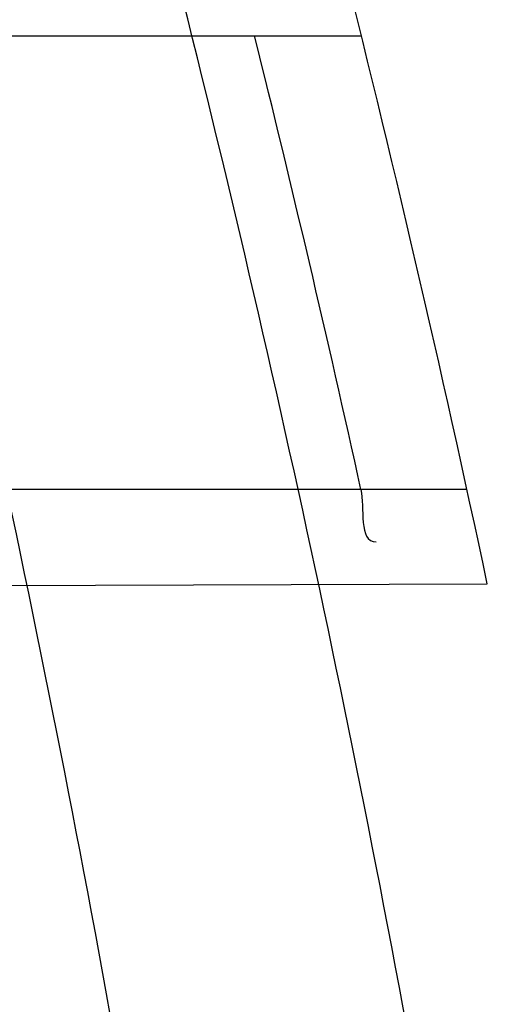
# Model space of a CAD drawing. Header units: millimetres. Extents: x 0 to 297, y 0 to 210.
# Tile 97 of 256: x 143.4959 to 143.5082, y 93.4897 to 93.5158. Entities that reach past the tile are written whole.
import ezdxf

# ---------------------------------------------------------------- set-up
doc = ezdxf.new("R2010")
doc.units = ezdxf.units.MM
doc.header["$LTSCALE"] = 16.335
doc.layers.get('0').update_dxf_attribs({"linetype": 'CONTINUOUS'})
for name, color, linetype in [('01_GLOBAL', 7, 'CONTINUOUS'), ('INTFCLR_1', 7, 'CONTINUOUS'), ('INTFCLR_144815', 7, 'CONTINUOUS')]:
    doc.layers.add(name, color=color, linetype=linetype)

msp = doc.modelspace()

# ---------------------------------------------------------------- linework, layer by layer
at = {"color": 7, "linetype": 'Continuous'}
msp.add_circle((144.2368034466, 92.193132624), 3.04, dxfattribs=at)
at = {"color": 9, "linetype": 'Continuous'}
msp.add_arc((144.2368034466, 92.193132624), 3.001038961, 92.9674534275, 177.0325465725, dxfattribs=at)
at = {"layer": '01_GLOBAL', "color": 7, "linetype": 'Continuous'}
msp.add_circle((144.2368034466, 92.193132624), 3.08, dxfattribs=at)
at = {"layer": 'INTFCLR_1', "color": 9, "linetype": 'Continuous'}
for p, q in [((143.4763827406, 93.5153562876), (143.5048999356, 93.5153562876)), ((143.5076924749, 93.5033562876), (143.4793763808, 93.5033562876)), ((143.4807515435, 93.5007671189), (143.5082285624, 93.50086303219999))]:
    msp.add_line(p, q, dxfattribs=at)
at = {"layer": 'INTFCLR_1', "color": 6, "linetype": 'Continuous'}
for centre, radius, start, end in [((143.076579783, 93.4093562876), 0.4827613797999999, 270, 90.00000002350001), ((143.076579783, 93.4093562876), 0.4587930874, 270, 90.00000002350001), ((143.076579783, 93.4093562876), 0.441241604, 11.9691311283, 14.2357984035), ((143.0769582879, 93.40936098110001), 0.4381320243, 12.3883355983, 14.0002124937)]:
    msp.add_arc(centre, radius, start, end, dxfattribs=at)
at = {"layer": 'INTFCLR_1', "color": 9, "linetype": 'Continuous'}
msp.add_arc((143.0804235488, 93.4093562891), 0.4227844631, 346.8756062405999, 13.1243934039, dxfattribs=at)
for points, knots in [([(143.505791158, 93.2600745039), (143.5067409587, 93.2626590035), (143.5086022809, 93.26787776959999), (143.5121486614, 93.2784613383), (143.5179028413, 93.2974584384), (143.5232385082, 93.319755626), (143.5267617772, 93.3396835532), (143.5282429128, 93.3498591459), (143.5290073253, 93.35574456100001), (143.5307716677, 93.37052008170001), (143.5326049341, 93.3957667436), (143.5323109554, 93.4255533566), (143.5309256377, 93.444856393), (143.5300542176, 93.4537694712), (143.5294126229, 93.45969752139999), (143.5274302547, 93.4756973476), (143.5229291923, 93.50131752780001), (143.5164430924, 93.5263308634), (143.5118037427, 93.5411769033), (143.5100588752, 93.5464871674), (143.5074043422, 93.5543094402), (143.501415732, 93.57066310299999), (143.4910739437, 93.59466517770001), (143.4792964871, 93.6173411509), (143.4710860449, 93.6312983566), (143.4672487, 93.637511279), (143.4646994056, 93.64156113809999), (143.4578048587, 93.6522122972), (143.446251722, 93.6685591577), (143.4302039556, 93.688459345), (143.4166114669, 93.7033760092), (143.4071163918, 93.7129106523), (143.4018664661, 93.7179588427), (143.3945821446, 93.7247669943), (143.3843862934, 93.7336815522), (143.373349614, 93.7423309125), (143.3667450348, 93.7470278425), (143.3640805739, 93.74883137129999), (143.3625174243, 93.7498684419), (143.360134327, 93.7513983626), (143.3576340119, 93.7529030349), (143.3554317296, 93.7540584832), (143.3541938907, 93.75463331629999), (143.3532081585, 93.75498488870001), (143.3525262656, 93.7551440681), (143.3519536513, 93.75505755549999), (143.3518421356, 93.7545186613), (143.35211692, 93.75392300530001), (143.35259409, 93.7530975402), (143.3533650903, 93.7520584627), (143.354392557, 93.75079155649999), (143.3556852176, 93.7493056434), (143.3572290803, 93.7475999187), (143.358673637, 93.7460457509), (143.3599466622, 93.7446920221), (143.3621637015, 93.7423493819), (143.3658426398, 93.73850358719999), (143.3733257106, 93.73065133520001), (143.3814986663, 93.7218418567), (143.3889438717, 93.71342202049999), (143.3935459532, 93.708067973), (143.4009463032, 93.699278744), (143.4122758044, 93.6850353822), (143.4271285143, 93.6643128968), (143.4378788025, 93.6473958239), (143.4449171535, 93.6353542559), (143.4496927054, 93.62688497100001), (143.457931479, 93.6114260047), (143.4689344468, 93.588081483), (143.4765250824, 93.5686183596), (143.480055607, 93.5585271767)], [0, 0, 0, 0, 0.0103790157, 0.0208837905, 0.0420711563, 0.0851838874, 0.1071959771, 0.1183352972, 0.1239410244, 0.1295662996, 0.174425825, 0.2192336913, 0.2417180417, 0.247353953, 0.2529903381, 0.2641931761, 0.3081223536, 0.3509244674, 0.3614867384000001, 0.3667496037, 0.3719933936, 0.3926231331, 0.4323811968, 0.4704128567, 0.4888542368, 0.4934078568, 0.4979383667, 0.5068920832, 0.5412323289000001, 0.5733304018, 0.6031976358, 0.6172527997, 0.6240454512, 0.6306500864, 0.6548352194, 0.6750684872, 0.6834752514, 0.6853781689, 0.6871962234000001, 0.6905460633, 0.6960524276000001, 0.6981915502, 0.6999110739, 0.7012078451, 0.7020914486, 0.7026255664, 0.703100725, 0.7038824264, 0.7050749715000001, 0.7066970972, 0.7087489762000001, 0.7112252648, 0.7141188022, 0.7174211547, 0.7192230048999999, 0.7211233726, 0.7295789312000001, 0.7392839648, 0.7620096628, 0.7748693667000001, 0.7816473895, 0.7886214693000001, 0.8181786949, 0.8502212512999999, 0.8846823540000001, 0.8936821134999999, 0.9027944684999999, 0.9213301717, 0.9597016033, 1, 1, 1, 1]), ([(143.3574002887, 93.7533562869), (143.3579828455, 93.753356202), (143.360948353, 93.7521830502), (143.3643531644, 93.7501915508), (143.3676585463, 93.7481125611), (143.3692467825, 93.74707786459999), (143.3719545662, 93.74527944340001), (143.378664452, 93.7405994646), (143.3898825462, 93.7319854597), (143.4002548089, 93.7231045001), (143.4076654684, 93.7163228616), (143.4130031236, 93.71129788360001), (143.422653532, 93.7018115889), (143.4364709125, 93.68697153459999), (143.4527894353, 93.66717079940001), (143.4645442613, 93.65089855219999), (143.4715593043, 93.6402954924), (143.474151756, 93.63626614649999), (143.4780526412, 93.63008701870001), (143.4863962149, 93.616211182), (143.4983688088, 93.5936629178), (143.5088888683, 93.5697819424), (143.5149812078, 93.55350851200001), (143.5176807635, 93.5457272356), (143.5194547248, 93.5404463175), (143.524169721, 93.5256878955), (143.5307635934, 93.5008186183), (143.5353421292, 93.4753316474), (143.5373581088, 93.459416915), (143.5380104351, 93.45352171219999), (143.5388963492, 93.444658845), (143.5403047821, 93.42546452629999), (143.5406037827, 93.3958405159), (143.5387395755, 93.3707344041), (143.5369460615, 93.35604353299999), (143.5361688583, 93.3501906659), (143.5346627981, 93.3400704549), (143.5310794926, 93.320247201), (143.5256534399, 93.29807146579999), (143.5198047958, 93.2791850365), (143.5161994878, 93.2686605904), (143.5143072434, 93.26347094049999), (143.5133416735, 93.2609008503)], [0, 0, 0, 0, 0.0031306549, 0.0166311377, 0.0214593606, 0.0240790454, 0.0268205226, 0.0389267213, 0.0680356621, 0.1027866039, 0.1122691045, 0.1220183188, 0.1421809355, 0.1849822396, 0.2309158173, 0.2799873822, 0.2927706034, 0.2992370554, 0.3057353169, 0.3320403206, 0.3862319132, 0.4428084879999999, 0.4721383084, 0.4795908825, 0.487069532, 0.5020757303, 0.5628487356, 0.6251729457, 0.6410612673, 0.6490543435, 0.6570463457, 0.6889269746, 0.7524526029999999, 0.8160592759, 0.8240370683, 0.8319876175, 0.8477879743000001, 0.8790177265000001, 0.9402188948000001, 0.970317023, 0.9852457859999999, 1, 1, 1, 1]), ([(143.480055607, 93.5585271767), (143.4837259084, 93.5480364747), (143.4903909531, 93.5264789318), (143.4967360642, 93.4987698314), (143.4998687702, 93.480263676), (143.5011284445, 93.4715333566), (143.5019170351, 93.4656589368), (143.5038463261, 93.4494766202), (143.5057008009, 93.4227915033), (143.5054397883, 93.39601168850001), (143.5044671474, 93.37963975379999), (143.504022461, 93.3736652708), (143.5032714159, 93.3647734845), (143.5012002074, 93.34583974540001), (143.4963788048, 93.31729318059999), (143.49048443, 93.2935876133), (143.4864832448, 93.279982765), (143.4848602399, 93.2746477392), (143.4819377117, 93.26549629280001), (143.4757637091, 93.2478316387), (143.4658991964, 93.2237526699), (143.4557508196, 93.2030768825), (143.4492053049, 93.1910087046), (143.4468307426, 93.1867521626), (143.4433023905, 93.1805423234), (143.4357024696, 93.1677434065), (143.4236423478, 93.1493254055), (143.4088585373, 93.1292209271), (143.3981978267, 93.1161056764), (143.3920521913, 93.10890703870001), (143.3897353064, 93.10622028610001), (143.3858253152, 93.1017514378), (143.3786022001, 93.09371030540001), (143.3707422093, 93.0853343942), (143.3636495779, 93.0779186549), (143.3593994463, 93.0734576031), (143.3560255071, 93.0698150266), (143.3538487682, 93.0672934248), (143.3526496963, 93.0656994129), (143.3521523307, 93.0648535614), (143.3518509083, 93.0642467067), (143.3519780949, 93.06345700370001), (143.3536612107, 93.06380038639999), (143.3555127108, 93.06468782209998), (143.3588652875, 93.0665002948), (143.3620632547, 93.0685373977), (143.3646891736, 93.0702872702), (143.3663741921, 93.0714458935), (143.3692060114, 93.0734278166), (143.3737350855, 93.0767437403), (143.3800639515, 93.0816635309), (143.3895251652, 93.0894491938), (143.3979931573, 93.09704369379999), (143.4054028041, 93.1041496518), (143.4107134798, 93.1093907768), (143.4202844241, 93.1192590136), (143.4339256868, 93.13464747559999), (143.4499433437, 93.1551077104), (143.4614126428, 93.1718688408), (143.4682300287, 93.1827697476), (143.4707469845, 93.1869112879), (143.4745342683, 93.1932658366), (143.4826220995, 93.2075340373), (143.4941655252, 93.2306938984), (143.5021068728, 93.2500492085), (143.505791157, 93.2600745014)], [0, 0, 0, 0, 0.0419354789, 0.08505031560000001, 0.1071497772, 0.1127379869, 0.1183317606, 0.1295131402, 0.1742263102, 0.2191466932, 0.230445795, 0.2361065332, 0.241751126, 0.2641147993, 0.3079545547, 0.3508736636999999, 0.3561840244, 0.3614616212, 0.3719139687, 0.3924297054, 0.4320526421, 0.4700131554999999, 0.4792642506, 0.483852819, 0.4884035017, 0.5062126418, 0.5400088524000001, 0.5714206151, 0.6003317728, 0.6037560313, 0.6071340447, 0.6137178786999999, 0.6261602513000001, 0.6479155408, 0.6570536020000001, 0.6648783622, 0.6711643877, 0.6757843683, 0.6774462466, 0.6786751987, 0.6794900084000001, 0.6799813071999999, 0.6813020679, 0.6842478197, 0.6888651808, 0.6950795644, 0.6987591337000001, 0.70073729, 0.7027989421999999, 0.7117993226, 0.7219139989, 0.7330405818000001, 0.7580265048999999, 0.7648041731, 0.7717766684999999, 0.7861782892, 0.816667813, 0.8493175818, 0.8841610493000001, 0.8932352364, 0.8978283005, 0.9024468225, 0.9211469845, 0.9596997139, 1, 1, 1, 1]), ([(143.3574002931, 93.0653562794), (143.3572429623, 93.0653562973), (143.3568577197, 93.0654322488), (143.3568775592, 93.06612476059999), (143.3572897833, 93.0668372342), (143.3580025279, 93.06789625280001), (143.3590890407, 93.0692141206), (143.3605161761, 93.0708335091), (143.3622809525, 93.072732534), (143.364262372, 93.0748061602), (143.366417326, 93.0770245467), (143.3695810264, 93.08025667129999), (143.3761156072, 93.0869122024), (143.384127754, 93.09523631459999), (143.391492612, 93.1032318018), (143.3954790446, 93.1076756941), (143.3978410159, 93.1103473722), (143.4041032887, 93.11750254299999), (143.4149655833, 93.130539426), (143.4300350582, 93.1505356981), (143.4423327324, 93.1688638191), (143.4500842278, 93.18160511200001), (143.4536819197, 93.18778553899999), (143.4561024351, 93.19202072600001), (143.4627716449, 93.20402316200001), (143.4731139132, 93.2245897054), (143.4831746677, 93.2485613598), (143.4894718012, 93.2661502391), (143.4924519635, 93.2752607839), (143.4941067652, 93.2805713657), (143.4981845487, 93.2941079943), (143.5041933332, 93.3176982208), (143.5091109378, 93.34612180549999), (143.5112232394, 93.3649740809), (143.5119890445, 93.3738262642), (143.5124424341, 93.37977367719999), (143.5134340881, 93.3960708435), (143.5137003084, 93.4227328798), (143.5118091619, 93.4492982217), (143.5098423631, 93.46540487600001), (143.5090383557, 93.47125249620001), (143.5077538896, 93.4799440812), (143.5045588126, 93.4983716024), (143.498087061, 93.52596105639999), (143.4912937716, 93.5474097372), (143.4875537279, 93.5578460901)], [0, 0, 0, 0, 0.0008731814, 0.0017184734, 0.0032338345, 0.0055641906, 0.008732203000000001, 0.0127298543, 0.0175349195, 0.0231216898, 0.028646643, 0.0346996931, 0.0482229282, 0.0804128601, 0.09881585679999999, 0.1085510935, 0.1135452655, 0.1186072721, 0.1613234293, 0.207686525, 0.2575125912, 0.2837456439, 0.2904463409, 0.297201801, 0.3108185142, 0.3666506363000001, 0.4248611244, 0.4549770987, 0.470314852, 0.4780577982, 0.4858479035, 0.548777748, 0.6130125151, 0.6457681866, 0.6540348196, 0.6623247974, 0.6788712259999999, 0.7446474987, 0.8101274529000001, 0.8265054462, 0.8346996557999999, 0.8428862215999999, 0.8752668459, 0.9384715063, 1, 1, 1, 1])]:
    msp.add_open_spline(points, degree=3, knots=knots, dxfattribs=at)
at = {"layer": 'INTFCLR_1', "color": 6, "linetype": 'Continuous'}
for points, knots in [([(143.391388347, 93.7533562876), (143.3904120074, 93.7533562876), (143.3921762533, 93.7499955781), (143.3936912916, 93.7481416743), (143.3961672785, 93.74488846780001), (143.3992225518, 93.74120886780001), (143.403128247, 93.736512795), (143.4076936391, 93.73105931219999), (143.4125904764, 93.7251278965), (143.4174256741, 93.7191674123), (143.4219266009, 93.7134900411), (143.4260587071, 93.708161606), (143.4298162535, 93.70320548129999), (143.4332121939, 93.6986295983), (143.4362702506, 93.6944235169), (143.4390204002, 93.69056916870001), (143.4414908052, 93.687044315), (143.44370074, 93.6838395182), (143.4456749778, 93.6809337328), (143.4474377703, 93.67830292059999), (143.4490168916, 93.6759165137), (143.4504211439, 93.6737705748), (143.4516679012, 93.67184551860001), (143.4527743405, 93.67012138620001), (143.4537663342, 93.6685626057), (143.4546489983, 93.6671650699), (143.4556772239, 93.66552631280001), (143.456672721, 93.66392530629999), (143.4576979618, 93.66226084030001), (143.4585721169, 93.66083168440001), (143.4595323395, 93.65924962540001), (143.4605887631, 93.6574940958), (143.4617562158, 93.65553545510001), (143.4630444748, 93.65335047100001), (143.464465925, 93.65090949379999), (143.4660286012, 93.6481892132), (143.4677482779, 93.64514958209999), (143.4696392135, 93.6417492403), (143.4717186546, 93.63793570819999), (143.4740086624, 93.6336424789), (143.4765248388, 93.62880536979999), (143.4792812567, 93.62335013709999), (143.4822951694, 93.61718591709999), (143.4855914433, 93.610185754), (143.4891913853, 93.6021966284), (143.4931140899, 93.59302320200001), (143.4973740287, 93.58243061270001), (143.5019825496, 93.5700832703), (143.5068772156, 93.55569758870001), (143.5117345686, 93.53967004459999), (143.5162134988, 93.5226760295), (143.5200746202, 93.5054858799), (143.5232856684, 93.4882487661), (143.5258459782, 93.471032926), (143.5277689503, 93.4538356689), (143.5290609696, 93.4366975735), (143.529733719, 93.4196019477), (143.5297948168, 93.4025757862), (143.5292510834, 93.38560341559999), (143.5281065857, 93.3686870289), (143.5263644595, 93.3518401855), (143.5240214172, 93.3350289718), (143.5210770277, 93.31827583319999), (143.5175167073, 93.30154440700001), (143.5133376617, 93.28485591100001), (143.5085942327, 93.268441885), (143.5035656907, 93.2530998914), (143.4986112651, 93.23947982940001), (143.4940105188, 93.2278474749), (143.4897809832, 93.2178519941), (143.485903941, 93.2091976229), (143.4823616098, 93.2016588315), (143.4791285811, 93.19505078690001), (143.4761817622, 93.1892359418), (143.4734988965, 93.1841024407), (143.4710647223, 93.1795662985), (143.4688610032, 93.1755541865), (143.466865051, 93.1719939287), (143.4650570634, 93.1688259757), (143.4634184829, 93.16599997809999), (143.461937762, 93.1634824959), (143.4606041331, 93.16124327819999), (143.4594032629, 93.15924877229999), (143.4583170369, 93.15746207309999), (143.457331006, 93.1558543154), (143.4564183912, 93.15437798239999), (143.4555069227, 93.15291457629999), (143.4545265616, 93.151352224), (143.4534184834, 93.14960100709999), (143.4521719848, 93.1476496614), (143.4507682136, 93.14547482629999), (143.4491853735, 93.14305109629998), (143.4474055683, 93.1403597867), (143.4454085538, 93.13738261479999), (143.4431685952, 93.1340952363), (143.4406602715, 93.13047449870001), (143.4378551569, 93.12649963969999), (143.4347311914, 93.1221597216), (143.4312583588, 93.1174362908), (143.4274059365, 93.11231294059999), (143.4231637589, 93.1068033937), (143.4185304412, 93.1009244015), (143.4135422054, 93.0947465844), (143.408452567, 93.0885653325), (143.4036878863, 93.08286772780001), (143.3995946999, 93.07795220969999), (143.3963986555, 93.0741115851), (143.3938021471, 93.0707181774), (143.3922373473, 93.06880673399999), (143.3903920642, 93.0653562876), (143.391388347, 93.0653562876)], [0, 0, 0, 0, 0.0038604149, 0.007501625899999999, 0.0124785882, 0.0188917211, 0.0268498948, 0.0364677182, 0.0470694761, 0.05724446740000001, 0.066818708, 0.0757144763, 0.0839053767, 0.0914099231, 0.0982451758, 0.1044667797, 0.1101313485, 0.11526428, 0.1198589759, 0.1240215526, 0.1277856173, 0.1311734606, 0.1341617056, 0.1368541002, 0.1392736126, 0.1414672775, 0.143389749, 0.1469230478, 0.1489215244, 0.1511192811, 0.1535471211, 0.1562389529, 0.1592204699, 0.1625628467, 0.1662680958, 0.1703891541, 0.1749670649, 0.1800767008, 0.1857729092, 0.1921414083, 0.199315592, 0.2073311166, 0.2163077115, 0.2264451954, 0.2379233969, 0.2509534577, 0.2658909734, 0.2830621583, 0.3030578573, 0.3259639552, 0.3492662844, 0.3725305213, 0.3956109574, 0.4185782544, 0.4413347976, 0.4640172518, 0.4865192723, 0.5089682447, 0.5313242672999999, 0.5536477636, 0.5759939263, 0.5982772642, 0.6207472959, 0.6432362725, 0.6658996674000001, 0.6887559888, 0.7107777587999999, 0.7297237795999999, 0.7460531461, 0.7602331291, 0.7726347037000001, 0.7835467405, 0.7931663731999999, 0.8017211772, 0.8093215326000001, 0.8160683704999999, 0.8220757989, 0.8274205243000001, 0.8322066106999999, 0.8364980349, 0.8403367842, 0.8437547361, 0.8468031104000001, 0.8495420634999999, 0.8520223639, 0.8542604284, 0.8564046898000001, 0.8588391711, 0.861553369, 0.8645986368, 0.8679945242, 0.8717882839, 0.8760445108, 0.8807522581, 0.8859628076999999, 0.8917731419, 0.8981681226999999, 0.9051985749, 0.9129160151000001, 0.9213486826, 0.9305434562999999, 0.9404096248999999, 0.9509435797, 0.9619432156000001, 0.9720502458, 0.9803711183, 0.9870628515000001, 0.9922716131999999, 0.9960607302, 1, 1, 1, 1]), ([(143.3913883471, 93.0653562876), (143.3925009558, 93.0653562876), (143.3944304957, 93.0666565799), (143.3973970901, 93.0684425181), (143.4007982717, 93.07091395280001), (143.4050037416, 93.07413406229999), (143.4100111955, 93.07824530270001), (143.4155298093, 93.08303751), (143.4211292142, 93.0881607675), (143.4264144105, 93.0932249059), (143.43125736, 93.0980502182), (143.4356657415, 93.10260404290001), (143.4396603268, 93.1068634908), (143.4432708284, 93.1108234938), (143.4465216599, 93.11448276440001), (143.4494397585, 93.1178438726), (143.4520627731, 93.1209293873), (143.4544121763, 93.1237459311), (143.456513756, 93.1263080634), (143.4583900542, 93.12863120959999), (143.4600695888, 93.13073982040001), (143.4615949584, 93.1326788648), (143.4630975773, 93.13461062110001), (143.4646983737, 93.1366936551), (143.4663978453, 93.1389353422), (143.4680793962, 93.14118497), (143.4697311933, 93.1434241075), (143.4714499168, 93.1457859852), (143.4733525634, 93.1484399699), (143.4754791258, 93.1514562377), (143.477855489, 93.15489250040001), (143.4805066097, 93.1588113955), (143.4834545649, 93.163277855), (143.4867221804, 93.1683718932), (143.4903444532, 93.1742054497), (143.4943554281, 93.18090734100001), (143.4987865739, 93.1886348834), (143.5036710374, 93.1975962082), (143.5090369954, 93.2080352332), (143.5149200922, 93.22031723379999), (143.5212054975, 93.234617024), (143.5274896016, 93.2504853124), (143.5333654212, 93.2672157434), (143.5385840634, 93.28417448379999), (143.543100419, 93.30119588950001), (143.5469295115, 93.31826170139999), (143.5500694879, 93.3352816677), (143.5525457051, 93.3523020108), (143.5543635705, 93.36925021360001), (143.5555404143, 93.3861532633), (143.5560867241, 93.4029944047), (143.5560112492, 93.4197765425), (143.5553196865, 93.436509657), (143.5540157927, 93.4531831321), (143.5520992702, 93.46980412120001), (143.5495685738, 93.4863701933), (143.5464237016, 93.5028559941), (143.5426520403, 93.51929845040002), (143.5382472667, 93.5356769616), (143.5331875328, 93.5520104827), (143.527486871, 93.5682159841), (143.5213730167, 93.5836821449), (143.515238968, 93.5976906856), (143.5094946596, 93.6097472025), (143.5042564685, 93.6200023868), (143.4994933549, 93.6288052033), (143.4951738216, 93.63640014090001), (143.4912628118, 93.642992), (143.4877284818, 93.6487368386), (143.4845342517, 93.6537660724), (143.4816534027, 93.65817529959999), (143.4790579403, 93.662051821), (143.4767281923, 93.6654573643), (143.4746357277, 93.668457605), (143.472765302, 93.67109499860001), (143.4710870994, 93.67342680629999), (143.46957943, 93.6754943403), (143.4681380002, 93.6774474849), (143.4666395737, 93.67945477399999), (143.4649885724, 93.68163852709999), (143.463288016, 93.68385659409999), (143.4615819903, 93.6860513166), (143.4598543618, 93.68824549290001), (143.4579581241, 93.69062033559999), (143.4558400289, 93.69323162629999), (143.4534675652, 93.6961063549), (143.4508179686, 93.6992567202), (143.447859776, 93.7026992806), (143.4445666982, 93.7064428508), (143.4409044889, 93.71049854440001), (143.4368464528, 93.7148646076), (143.4323696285, 93.7195302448), (143.4274456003, 93.7244775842), (143.4220754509, 93.7296631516), (143.4163486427, 93.7349445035), (143.410661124, 93.73991840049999), (143.4054543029, 93.74422210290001), (143.4010724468, 93.7475953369), (143.3975442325, 93.7501732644), (143.3944939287, 93.7520163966), (143.3925216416, 93.7533562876), (143.3913883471, 93.7533562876)], [0, 0, 0, 0, 0.0042187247, 0.0081401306, 0.0133978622, 0.0200459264, 0.0282638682, 0.0379443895, 0.0477615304, 0.05703690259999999, 0.0656973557, 0.0736821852, 0.0810680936, 0.0878383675, 0.0940009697, 0.0996271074, 0.1047154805, 0.1093563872, 0.1135342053, 0.1172803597, 0.1206792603, 0.1237557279, 0.1266349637, 0.1299589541, 0.1337168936, 0.1373013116, 0.1406085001, 0.1442672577, 0.148377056, 0.1529904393, 0.1582606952, 0.164218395, 0.1709303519, 0.1785521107, 0.1871652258, 0.1969659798, 0.2081658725, 0.2209392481, 0.2356613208, 0.2526660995, 0.2725685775, 0.2948769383, 0.3173640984, 0.3397873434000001, 0.3621386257, 0.3841211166, 0.4060891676, 0.4277469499, 0.4493218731, 0.470705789, 0.4919793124, 0.5131981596, 0.5343255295, 0.5554668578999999, 0.5765984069, 0.5977513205, 0.6189954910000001, 0.6402209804, 0.6617015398, 0.6832900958, 0.7050415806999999, 0.7268239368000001, 0.7463339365, 0.7630160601, 0.7774553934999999, 0.7899931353, 0.8009638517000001, 0.8105830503, 0.8190545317, 0.8265380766, 0.8331730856, 0.8390248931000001, 0.8442268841, 0.8488182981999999, 0.8528943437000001, 0.8564866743, 0.8597116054, 0.8625968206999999, 0.8656908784, 0.8692094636, 0.8729771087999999, 0.8762884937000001, 0.879749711, 0.8835661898, 0.8878115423, 0.8924986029, 0.8976989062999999, 0.9034198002, 0.9097088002, 0.9166034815, 0.9241390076, 0.9323094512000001, 0.9411199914, 0.9506041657, 0.9606137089, 0.9706541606, 0.9792553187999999, 0.9862062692, 0.9916647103, 0.9957028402, 1, 1, 1, 1])]:
    msp.add_open_spline(points, degree=3, knots=knots, dxfattribs=at)
msp.add_open_spline([(143.5048888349, 93.5033562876), (143.5049918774, 93.5028871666), (143.5048092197, 93.50197052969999), (143.5052895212, 93.5019722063)], degree=3, dxfattribs=at)
at = {"layer": 'INTFCLR_144815', "color": 6, "linetype": 'Continuous'}
for radius in [0.5104906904, 0.4864760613]:
    msp.add_circle((143.076579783, 93.4093562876), radius, dxfattribs=at)
for radius, start, end in [(0.7037433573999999, 313.9937911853, 154.5150993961), (0.6797433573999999, 312.9543589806, 154.5144414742), (0.6572577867, 282.2440355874, 71.2863570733), (0.5186031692, 308.490992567, 51.50900743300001)]:
    msp.add_arc((143.076579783, 93.4093562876), radius, start, end, dxfattribs=at)
at = {"layer": 'INTFCLR_144815', "color": 9, "linetype": 'Continuous'}
for centre, radius, start, end in [((143.076579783, 93.4093562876), 0.6528896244, 292.4997540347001, 54.0964566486), ((143.0765826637, 93.40935763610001), 0.5889741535, 292.4997540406, 54.09645665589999), ((143.076579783, 93.4093562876), 0.5151250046, 313.8592910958, 46.1407088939), ((143.0765797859, 93.4093562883), 0.5790372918, 311.2505121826, 12.701512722)]:
    msp.add_arc(centre, radius, start, end, dxfattribs=at)
at = {"layer": 'INTFCLR_144815', "color": 6, "linetype": 'Continuous'}
for points, knots in [([(143.559959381, 93.4093562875), (143.559959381, 93.4118703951), (143.5599220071, 93.41689924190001), (143.5597537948, 93.4244421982), (143.5594733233, 93.4319851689), (143.5590804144, 93.4395281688), (143.5585748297, 93.44707105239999), (143.5579562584, 93.45461378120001), (143.5572243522, 93.4621559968), (143.5563786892, 93.4696975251), (143.5554188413, 93.4772377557), (143.5543443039, 93.4847763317), (143.5531546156, 93.4923122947), (143.5518492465, 93.4998449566), (143.5504277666, 93.50737293), (143.5488896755, 93.51489518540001), (143.5472346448, 93.52240985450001), (143.5454623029, 93.5299153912), (143.5435725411, 93.5374092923), (143.5415652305, 93.54488940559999), (143.5394406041, 93.55235253), (143.5371989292, 93.5597957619), (143.5348409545, 93.56721505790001), (143.5323675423, 93.57460659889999), (143.529780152, 93.58196541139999), (143.5270804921, 93.58928656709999), (143.5242709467, 93.5965641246), (143.5213543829, 93.6037918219), (143.5183344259, 93.61096254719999), (143.5152154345, 93.61806858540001), (143.5120026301, 93.62510149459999), (143.5087022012, 93.6320520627), (143.505321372, 93.6389103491), (143.5018684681, 93.6456657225), (143.4983529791, 93.6523068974), (143.4947855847, 93.65882202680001), (143.4911781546, 93.66519881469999), (143.4875436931, 93.6714246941), (143.4838962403, 93.67748703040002), (143.4802507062, 93.68337338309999), (143.4766226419, 93.68907180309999), (143.473027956, 93.6945711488), (143.4694825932, 93.6998613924), (143.4660021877, 93.7049339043), (143.4626017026, 93.7097817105), (143.459295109, 93.71439965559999), (143.4560950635, 93.7187845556), (143.4530128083, 93.7229350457), (143.4500581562, 93.7268513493), (143.4472396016, 93.7305349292), (143.4445638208, 93.7339889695), (143.4420354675, 93.7372184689), (143.4396569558, 93.7402303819), (143.4374291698, 93.7430326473), (143.4353519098, 93.7456336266), (143.4334244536, 93.7480414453), (143.4316455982, 93.7502639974), (143.4300138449, 93.7523087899), (143.4285275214, 93.75418281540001), (143.4271849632, 93.7558925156), (143.4259844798, 93.7574434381), (143.4249241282, 93.7588419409), (143.4240021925, 93.7600902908), (143.4232155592, 93.7612022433), (143.422565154, 93.7621551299), (143.4220400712, 93.7630318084), (143.4215107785, 93.7638474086), (143.4211293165, 93.7653465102), (143.4216624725, 93.7653561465)], [0, 0, 0, 0, 0.0193232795, 0.0386507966, 0.0579870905, 0.0773359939, 0.09670230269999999, 0.1160891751, 0.1355014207, 0.154941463, 0.1744140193, 0.1939206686, 0.213465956, 0.2330500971, 0.2526769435, 0.2723457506, 0.2920596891, 0.3118161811, 0.3316171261, 0.3514582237, 0.3713396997, 0.3912550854, 0.4112023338, 0.4311723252, 0.4511600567, 0.471153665, 0.4911437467, 0.5111161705, 0.5310553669, 0.5509435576, 0.5707599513, 0.5904809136, 0.6100798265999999, 0.6295269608, 0.6487896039, 0.6678319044, 0.6866152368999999, 0.7050985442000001, 0.7232388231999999, 0.7409918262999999, 0.758313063, 0.7751587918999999, 0.7914870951, 0.8072590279, 0.8224396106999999, 0.8369988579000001, 0.8509122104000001, 0.8641615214, 0.8767332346, 0.8886179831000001, 0.8998102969, 0.9103147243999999, 0.9201416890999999, 0.9293075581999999, 0.9378296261, 0.9457257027, 0.9530130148, 0.9597096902, 0.9658325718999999, 0.9713969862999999, 0.9764171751, 0.9809076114, 0.9848822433, 0.9883555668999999, 0.9913411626, 0.9938520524, 0.9959015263, 1, 1, 1, 1]), ([(143.433067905, 93.05335642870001), (143.4328265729, 93.0533608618), (143.4324756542, 93.05418000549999), (143.4330197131, 93.0549083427), (143.4334366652, 93.0557926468), (143.4339703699, 93.0566454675), (143.4346161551, 93.0576462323), (143.4354019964, 93.05878669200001), (143.4363208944, 93.0600751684), (143.4373778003, 93.0615151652), (143.4385738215, 93.0631125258), (143.4399109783, 93.0648725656), (143.441391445, 93.0668020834), (143.4430186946, 93.0689099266), (143.4447956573, 93.07120496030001), (143.4467226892, 93.0736934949), (143.4487964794, 93.0763779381), (143.4510117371, 93.0792588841), (143.4533657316, 93.0823409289), (143.4558612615, 93.0856367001), (143.4585019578, 93.0891610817), (143.461284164, 93.0929204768), (143.4641988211, 93.0969147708), (143.4672349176, 93.10114163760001), (143.4703835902, 93.1056021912), (143.473633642, 93.1102946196), (143.4769725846, 93.1152153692), (143.4803867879, 93.12035908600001), (143.4838617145, 93.12571866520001), (143.4873822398, 93.131285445), (143.4909329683, 93.1370494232), (143.4944985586, 93.1429995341), (143.4980640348, 93.1491239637), (143.5016150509, 93.155410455), (143.5051380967, 93.1618465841), (143.508620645, 93.1684199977), (143.5120512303, 93.1751185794), (143.5154195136, 93.18193063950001), (143.5187162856, 93.18884502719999), (143.5219334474, 93.1958512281), (143.5250639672, 93.2029394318), (143.5281017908, 93.21010051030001), (143.5310417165, 93.21732590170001), (143.5338798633, 93.22460897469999), (143.5366072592, 93.2319283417), (143.5392210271, 93.2392754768), (143.5417223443, 93.24665218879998), (143.5441140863, 93.2540675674), (143.5463966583, 93.26152417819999), (143.5485670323, 93.2690127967), (143.5506238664, 93.27652910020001), (143.5525648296, 93.2840635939), (143.5543887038, 93.29160910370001), (143.5560958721, 93.29916427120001), (143.5576869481, 93.306728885), (143.5591625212, 93.3143029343), (143.5605229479, 93.32188557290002), (143.5617683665, 93.3294747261), (143.5628989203, 93.3370678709), (143.5639149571, 93.34466347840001), (143.5648169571, 93.352261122), (143.5656053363, 93.35986024), (143.5662804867, 93.3674604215), (143.5668427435, 93.3750611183), (143.5672924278, 93.38266226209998), (143.5676297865, 93.39026356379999), (143.5678550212, 93.3978650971), (143.5679682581, 93.4054666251), (143.5679695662, 93.4130682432), (143.567858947, 93.4206697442), (143.5676363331, 93.4282712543), (143.5673015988, 93.4358725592), (143.5668545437, 93.44347370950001), (143.5662949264, 93.4510743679), (143.5656224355, 93.45867440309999), (143.5648367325, 93.466273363), (143.5639374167, 93.4738709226), (143.5629240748, 93.4814664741), (143.5617962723, 93.4890592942), (143.5605535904, 93.4966483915), (143.5591956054, 93.50423272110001), (143.5577218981, 93.5118111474), (143.5561322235, 93.5193816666), (143.5544265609, 93.52694151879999), (143.5526049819, 93.5344880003), (143.5506674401, 93.5420191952), (143.5486137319, 93.5495338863), (143.5464439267, 93.5570299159), (143.5441586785, 93.56450343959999), (143.5417591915, 93.57194952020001), (143.5392470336, 93.579362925), (143.5366239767, 93.5867386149), (143.5338923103, 93.5940709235), (143.5310549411, 93.6013534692), (143.5281154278, 93.6085792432), (143.525078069, 93.6157405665), (143.5219479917, 93.6228290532), (143.5187312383, 93.6298355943), (143.5154348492, 93.6367503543), (143.512066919, 93.6435628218), (143.5086366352, 93.65026188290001), (143.5051543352, 93.6568358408), (143.5016314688, 93.6632725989), (143.4980805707, 93.66955978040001), (143.4945151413, 93.67568497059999), (143.4909495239, 93.6816359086), (143.4873986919, 93.6874007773), (143.4838779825, 93.6929685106), (143.480402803, 93.6983290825), (143.4769882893, 93.7034738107), (143.4736489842, 93.7083955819), (143.4703985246, 93.71308903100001), (143.4672493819, 93.7175506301), (143.464212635, 93.721778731), (143.4612978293, 93.72577350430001), (143.4585129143, 93.72953680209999), (143.4558642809, 93.73307192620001), (143.4533568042, 93.73638343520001), (143.450993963, 93.73947689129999), (143.4487779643, 93.74235864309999), (143.4467099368, 93.7450355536), (143.444790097, 93.7475147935), (143.4430178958, 93.7498036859), (143.4413922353, 93.7519094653), (143.4399116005, 93.7538391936), (143.4385741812, 93.7555995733), (143.4373781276, 93.7571969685), (143.4363211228, 93.75863709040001), (143.4354021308, 93.7599256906), (143.4346162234, 93.76106624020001), (143.4339704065, 93.7620670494), (143.4334366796, 93.7629199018), (143.4330197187, 93.7638042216), (143.4324756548, 93.76453256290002), (143.4328265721, 93.76535171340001), (143.433067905, 93.7653561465)], [0, 0, 0, 0, 0.0009310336, 0.002365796, 0.0034193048, 0.0047077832, 0.006237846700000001, 0.0080159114, 0.0100484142, 0.0123424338, 0.0149055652, 0.0177455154, 0.0208683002, 0.0242865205, 0.0280168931, 0.0320641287, 0.03642688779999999, 0.0411013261, 0.0460820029, 0.0513859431, 0.0570470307, 0.0630689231, 0.0694259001, 0.0761196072, 0.0831428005, 0.0904858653, 0.0981365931, 0.1060799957, 0.1142989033, 0.1227742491, 0.1314855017, 0.1404113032, 0.1495299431, 0.1588198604, 0.1682601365, 0.1778307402, 0.1875127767, 0.1972886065, 0.2071421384, 0.2170587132, 0.2270251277, 0.2370298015, 0.2470622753, 0.2571128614, 0.2671789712, 0.2771901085, 0.2871913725, 0.2972229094, 0.3072428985, 0.3172696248, 0.3272959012, 0.3372999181, 0.3472797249, 0.3572378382, 0.3671756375, 0.3770956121, 0.3870009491, 0.3968896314, 0.4067592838, 0.416611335, 0.4264476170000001, 0.4362699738, 0.4460792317, 0.4558777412, 0.465666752, 0.475448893, 0.4852256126, 0.4949995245, 0.5047720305, 0.5145458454, 0.5243224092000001, 0.5341044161, 0.5438932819, 0.5536914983, 0.5635002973, 0.5733219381, 0.5831577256, 0.5930094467, 0.6028783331, 0.6127653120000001, 0.6226711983, 0.6325970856, 0.6425436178, 0.6525082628, 0.6624891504, 0.6724871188, 0.6825027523, 0.6925369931, 0.7025869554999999, 0.7126463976, 0.7227116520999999, 0.7327783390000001, 0.742840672, 0.7528920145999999, 0.7629245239, 0.772929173, 0.7828957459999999, 0.7928124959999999, 0.8026662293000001, 0.8124423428, 0.8221246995, 0.8316958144, 0.8411366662, 0.8504272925, 0.8595467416, 0.8684734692, 0.8771857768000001, 0.8856622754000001, 0.8938824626, 0.9018271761, 0.9094792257, 0.9168237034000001, 0.923848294, 0.9305435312, 0.93690291, 0.9429227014, 0.9486018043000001, 0.9539413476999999, 0.9589446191, 0.9636165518, 0.9679634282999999, 0.9719924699, 0.9757115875, 0.9791292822, 0.9822538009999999, 0.9850935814, 0.9876568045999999, 0.9899510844, 0.9919838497, 0.9937619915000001, 0.9952921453, 0.9965806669, 0.997634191, 0.9990689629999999, 1, 1, 1, 1]), ([(143.3994670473, 93.7533562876), (143.399146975, 93.7533562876), (143.3990453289, 93.7521473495), (143.3998732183, 93.75119655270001), (143.4008762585, 93.749481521), (143.4024694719, 93.74744226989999), (143.4045267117, 93.7448049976), (143.4070952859, 93.7416644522), (143.4101750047, 93.73793095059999), (143.4137722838, 93.7335868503), (143.4179272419, 93.72853263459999), (143.4226335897, 93.7227254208), (143.4278792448, 93.7161112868), (143.4336355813, 93.70864659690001), (143.4398265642, 93.7003379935), (143.4463921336, 93.6911644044), (143.4532128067, 93.6811870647), (143.4601957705, 93.67043454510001), (143.4672140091, 93.65900154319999), (143.4741696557, 93.6469550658), (143.4809580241, 93.6343972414), (143.4875044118, 93.6214014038), (143.4937367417, 93.60806038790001), (143.4996120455, 93.59443039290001), (143.5050872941, 93.5805881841), (143.5101428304, 93.5665721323), (143.5147593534, 93.55243473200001), (143.5189273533, 93.5382124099), (143.5226468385, 93.523921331), (143.525909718, 93.5096138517), (143.5287290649, 93.495262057), (143.5310996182, 93.4809222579), (143.53303206, 93.4665632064), (143.5345263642, 93.45223022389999), (143.5355886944, 93.4379127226), (143.5362231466, 93.4236237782), (143.5363638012, 93.41410874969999), (143.5363638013, 93.40935628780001)], [0, 0, 0, 0, 0.0025344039, 0.005901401, 0.0109295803, 0.0177704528, 0.0265540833, 0.0373505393, 0.04991676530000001, 0.0648695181, 0.0820131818, 0.1017234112, 0.1240566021, 0.1488553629, 0.1763609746, 0.2060970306, 0.2381748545, 0.2720515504, 0.3076064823, 0.3443876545, 0.3821831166, 0.4206251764, 0.4595934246, 0.4987613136, 0.5381325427, 0.5774437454, 0.6167240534, 0.6558745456, 0.6947773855, 0.7336358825, 0.7720551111, 0.8105726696, 0.8487051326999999, 0.8867612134, 0.9246626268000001, 0.9623689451, 1, 1, 1, 1]), ([(143.4446760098, 93.7533562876), (143.4444338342, 93.7533562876), (143.4440805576, 93.75253066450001), (143.4445966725, 93.7517896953), (143.4449904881, 93.75088623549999), (143.4454977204, 93.7500149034), (143.4461122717, 93.74899220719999), (143.4468609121, 93.74782675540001), (143.4477365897, 93.7465104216), (143.4487436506, 93.7450401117), (143.4498827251, 93.7434103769), (143.4511555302, 93.7416160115), (143.4525633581, 93.7396511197), (143.4541073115, 93.73750968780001), (143.455788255, 93.73518529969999), (143.4576064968, 93.7326716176), (143.4595619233, 93.72996211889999), (143.4616535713, 93.7270506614), (143.4638797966, 93.723931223), (143.4662378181, 93.72059853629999), (143.4687238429, 93.7170479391), (143.4713327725, 93.713275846), (143.4740582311, 93.7092797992), (143.4768924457, 93.70505877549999), (143.4798262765, 93.700613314), (143.4828493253, 93.695945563), (143.4859500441, 93.6910593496), (143.4891159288, 93.6859601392), (143.492333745, 93.6806549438), (143.4955897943, 93.67515215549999), (143.4988701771, 93.6694613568), (143.5021610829, 93.6635930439), (143.5054490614, 93.6575583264), (143.5087212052, 93.6513687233), (143.5119653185, 93.64503593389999), (143.5151700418, 93.6385716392), (143.5183249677, 93.631987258), (143.5214206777, 93.6252938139), (143.5244487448, 93.61850183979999), (143.5274017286, 93.6116212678), (143.5302731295, 93.6046613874), (143.5330572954, 93.59763091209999), (143.5357494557, 93.59053772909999), (143.5383454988, 93.5833892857), (143.5408421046, 93.5761920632), (143.5432363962, 93.56895237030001), (143.5455261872, 93.5616754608), (143.547709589, 93.55436655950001), (143.5497852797, 93.5470298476), (143.551752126, 93.53966957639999), (143.5536094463, 93.5322889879), (143.5553566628, 93.5248914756), (143.5569935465, 93.5174794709), (143.5585198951, 93.51005568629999), (143.559935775, 93.50262189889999), (143.5612412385, 93.4951802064), (143.562436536, 93.48773178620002), (143.5635218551, 93.4802782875), (143.5644975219, 93.4728204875), (143.5653637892, 93.46535964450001), (143.5661210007, 93.4578961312), (143.5667694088, 93.45043090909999), (143.5673093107, 93.4429641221), (143.5677409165, 93.4354965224), (143.5680644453, 93.4280280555), (143.5682800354, 93.4205593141), (143.5683878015, 93.4130901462), (143.5683877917, 93.4056210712), (143.5682800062, 93.3981519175), (143.5680643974, 93.3906831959), (143.5677408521, 93.38321478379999), (143.5673092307, 93.3757472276), (143.5667693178, 93.3682805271), (143.5661208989, 93.3608153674), (143.5653636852, 93.3533519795), (143.5644974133, 93.34589121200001), (143.5635217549, 93.33843356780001), (143.5624364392, 93.3309801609), (143.5612411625, 93.32353192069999), (143.5599357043, 93.31609029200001), (143.5585198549, 93.30865668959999), (143.5569935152, 93.30123296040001), (143.555356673, 93.2938211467), (143.5536094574, 93.2864236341), (143.551752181, 93.2790432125), (143.5497853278, 93.2716829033), (143.5477096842, 93.26434634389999), (143.545526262, 93.2570373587), (143.5432365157, 93.2497605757), (143.540842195, 93.2425207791), (143.5383456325, 93.235323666), (143.5357495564, 93.2281751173), (143.5330574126, 93.22108196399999), (143.5302732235, 93.21405142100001), (143.5274018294, 93.20709154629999), (143.5244488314, 93.2002109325), (143.5214207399, 93.1934188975), (143.5183250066, 93.1867253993), (143.5151700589, 93.1801409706), (143.5119653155, 93.173676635), (143.5087211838, 93.16734381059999), (143.5054490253, 93.1611541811), (143.5021610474, 93.1551194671), (143.4988701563, 93.14925118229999), (143.4955897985, 93.14356042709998), (143.4923337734, 93.1380576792), (143.4891159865, 93.1327525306), (143.4859501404, 93.1276533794), (143.4828494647, 93.1227672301), (143.4798264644, 93.118099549), (143.4768926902, 93.1136541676), (143.4740585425, 93.1094332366), (143.4713331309, 93.1054372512), (143.4687242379, 93.1016652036), (143.4662382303, 93.09811462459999), (143.463880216, 93.09478194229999), (143.4616539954, 93.091662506), (143.4595623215, 93.08875100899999), (143.4576068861, 93.0860414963), (143.4557885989, 93.0835277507), (143.454107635, 93.0812033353), (143.4525636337, 93.07906183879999), (143.4511557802, 93.0770969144), (143.449882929, 93.0753024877), (143.4487438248, 93.0736727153), (143.4477367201, 93.0722023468), (143.4468610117, 93.0708859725), (143.4461123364, 93.06972047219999), (143.4454977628, 93.0686977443), (143.4449905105, 93.0678263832), (143.4445966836, 93.0669229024), (143.4440805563, 93.06618192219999), (143.4444338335, 93.0653562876), (143.4446760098, 93.0653562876)], [0, 0, 0, 0, 0.0009746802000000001, 0.0024840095, 0.0035885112, 0.0049370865, 0.0065361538, 0.0083919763, 0.0105107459, 0.0128992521, 0.015564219, 0.0185131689, 0.0217532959, 0.0252926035, 0.0291382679, 0.0332981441, 0.0377785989, 0.04258641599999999, 0.0477262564, 0.0532026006, 0.0590172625, 0.0651707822, 0.071661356, 0.0784844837, 0.0856331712, 0.0930977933, 0.1008661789, 0.1089237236, 0.1172537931, 0.1258380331, 0.1346568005, 0.1436896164, 0.1529158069, 0.1623149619, 0.1718668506, 0.1815521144, 0.1913525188, 0.2012510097, 0.2112318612, 0.2212807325, 0.231384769, 0.2415324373, 0.2517131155, 0.2619185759, 0.2721400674, 0.2823718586, 0.2926070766, 0.3028419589, 0.3130713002, 0.3232929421, 0.3335030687, 0.3437008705, 0.3538836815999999, 0.3640517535, 0.374203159, 0.3843390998, 0.3944585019, 0.404563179, 0.4146523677, 0.4247285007, 0.4347913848, 0.4448437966, 0.4548857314, 0.4649202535, 0.4749476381, 0.4849710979, 0.4949910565, 0.5050107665, 0.5150307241, 0.5250541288, 0.5350814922, 0.5451158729, 0.5551577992, 0.5652100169, 0.5752728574, 0.5853487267, 0.5954379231, 0.6055422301, 0.6156616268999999, 0.6257972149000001, 0.6359487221, 0.6461162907, 0.656299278, 0.6664966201, 0.6767070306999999, 0.6869281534, 0.6971578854, 0.7073922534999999, 0.7176279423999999, 0.7278592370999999, 0.7380811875, 0.7482862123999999, 0.758467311, 0.768614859, 0.7787188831, 0.7887678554, 0.7987487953, 0.8086473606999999, 0.8184478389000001, 0.8281331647, 0.8376851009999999, 0.8470843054, 0.8563105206, 0.8653432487, 0.874161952, 0.8827461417, 0.8910761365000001, 0.8991335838, 0.9069018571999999, 0.914366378, 0.9215149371, 0.9283378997, 0.9348283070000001, 0.9409818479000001, 0.9467964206, 0.9522727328, 0.9574126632, 0.9622204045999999, 0.9667010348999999, 0.970860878, 0.9747067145, 0.97824602, 0.9814863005, 0.9844352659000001, 0.9871003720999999, 0.9894889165, 0.9916078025, 0.9934636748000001, 0.9950628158, 0.9964114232, 0.9975159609, 0.9990253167, 1, 1, 1, 1]), ([(143.5930281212, 93.4093562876), (143.5930281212, 93.41445585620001), (143.5928685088, 93.4246604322), (143.5921514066, 93.4399623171), (143.5909537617, 93.45525945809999), (143.5892730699, 93.4705477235), (143.587105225, 93.48582139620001), (143.5844474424, 93.5010714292), (143.5812950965, 93.516284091), (143.5776467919, 93.5314417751), (143.5735011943, 93.5465205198), (143.568862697, 93.56149039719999), (143.5637381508, 93.57631228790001), (143.5581444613, 93.5909392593), (143.5521047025, 93.605312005), (143.5456576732, 93.6193635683), (143.5388523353, 93.63301231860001), (143.5317590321, 93.64616874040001), (143.5244638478, 93.6587348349), (143.5170689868, 93.67061022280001), (143.5096913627, 93.6817006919), (143.5024534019, 93.6919220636), (143.4954774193, 93.70121224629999), (143.4888706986, 93.709531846), (143.4827284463, 93.716874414), (143.4771157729, 93.7232530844), (143.4720785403, 93.7287062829), (143.4676404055, 93.7332778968), (143.463808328, 93.73703469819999), (143.4605811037, 93.7399962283), (143.4579441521, 93.7423083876), (143.4556445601, 93.7439609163), (143.4541253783, 93.7452254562), (143.4532213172, 93.7452096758)], [0, 0, 0, 0, 0.0408499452, 0.0817377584, 0.1226908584, 0.1637418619, 0.2049215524, 0.2462459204, 0.2877224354, 0.329349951, 0.3711123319, 0.4129705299, 0.4548685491, 0.4967167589, 0.5383929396, 0.579731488, 0.6205367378, 0.6605415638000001, 0.6994421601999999, 0.7369113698, 0.7725873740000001, 0.8061275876, 0.8372253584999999, 0.8656390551, 0.8912193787, 0.9139002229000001, 0.9336943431, 0.9506758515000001, 0.9649483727, 0.9766362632, 0.9858655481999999, 0.9927569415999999, 1, 1, 1, 1]), ([(143.5694155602, 93.4093562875), (143.5694155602, 93.4120391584), (143.5693739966, 93.41740552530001), (143.5691869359, 93.4254544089), (143.5688750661, 93.4335026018), (143.5684382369, 93.4415496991), (143.5678762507, 93.44959515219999), (143.5671888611, 93.4576384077), (143.5663758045, 93.4656786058), (143.5654367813, 93.4737149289), (143.5643715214, 93.48174609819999), (143.5631797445, 93.4897708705), (143.5618612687, 93.49778737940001), (143.5604159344, 93.5057938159), (143.5588437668, 93.51378760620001), (143.5571448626, 93.5217662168), (143.5553196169, 93.52972619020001), (143.5533685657, 93.5376640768), (143.5512926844, 93.5455753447), (143.5490931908, 93.5534553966), (143.5467718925, 93.5612984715), (143.5443309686, 93.5690986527), (143.5417733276, 93.5768488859), (143.5391024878, 93.5845416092), (143.5363228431, 93.5921682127), (143.5334396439, 93.59971934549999), (143.5304591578, 93.6071847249), (143.5273887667, 93.6145531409), (143.5242370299, 93.62181253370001), (143.5210137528, 93.6289500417), (143.5177300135, 93.6359521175), (143.5143981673, 93.6428046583), (143.5110317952, 93.6494932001), (143.5076455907, 93.6560031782), (143.5042551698, 93.6623202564), (143.5008768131, 93.668430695), (143.4975271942, 93.6743216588), (143.4942230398, 93.6799815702), (143.4909807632, 93.68540043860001), (143.4878160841, 93.6905701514), (143.4847436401, 93.6954847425), (143.4817769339, 93.70014011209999), (143.4789282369, 93.704533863), (143.4762085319, 93.7086651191), (143.4736266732, 93.7125355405), (143.4711891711, 93.71614937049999), (143.4689002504, 93.7195131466), (143.4667626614, 93.7226344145), (143.4647780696, 93.72552114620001), (143.4629473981, 93.7281813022), (143.4612709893, 93.73062258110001), (143.4597487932, 93.73285245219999), (143.4583804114, 93.73487737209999), (143.4571653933, 93.7367049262), (143.4561024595, 93.7383370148), (143.455191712, 93.73979162), (143.4544278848, 93.74103628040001), (143.4536895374, 93.7424353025), (143.4530002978, 93.74340209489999), (143.4527707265, 93.7452018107), (143.4532213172, 93.7452096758)], [0, 0, 0, 0, 0.02225245, 0.0445093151, 0.0667750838, 0.0890537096, 0.1113496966, 0.1336661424, 0.1560071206, 0.1783746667, 0.2007723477, 0.2232005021, 0.2456615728, 0.2681539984, 0.2906786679, 0.3132316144, 0.3358115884, 0.3584115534, 0.3810274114, 0.4036483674, 0.4262663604, 0.4488666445, 0.4714362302, 0.493956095, 0.516405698, 0.5387611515, 0.5609948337, 0.5830754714, 0.6049679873, 0.6266337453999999, 0.648030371, 0.6691122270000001, 0.6898308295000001, 0.7101353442, 0.7299737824, 0.7492942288, 0.7680459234, 0.7861801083, 0.8036519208, 0.8204214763, 0.8364545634, 0.8517244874, 0.8662078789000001, 0.8798864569, 0.8927486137, 0.9047971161, 0.9160413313, 0.9264952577, 0.9361748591, 0.945097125, 0.9532791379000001, 0.9607380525, 0.9674902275, 0.9735510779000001, 0.9789355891, 0.9836595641, 0.9877384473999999, 0.9911880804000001, 0.9962621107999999, 1, 1, 1, 1])]:
    msp.add_open_spline(points, degree=3, knots=knots, dxfattribs=at)
at = {"layer": 'INTFCLR_144815', "color": 9, "linetype": 'Continuous'}
for points, knots in [([(143.4681527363, 93.7641180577), (143.467949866, 93.7639459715), (143.4680849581, 93.7629240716), (143.4687941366, 93.76148634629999), (143.4701348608, 93.7590852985), (143.4731221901, 93.75447307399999), (143.4763663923, 93.74978322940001), (143.4795506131, 93.7452123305), (143.482172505, 93.7414530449), (143.487369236, 93.73397952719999), (143.4955074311, 93.7220297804), (143.502996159, 93.71045383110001), (143.5082746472, 93.70194926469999), (143.5120449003, 93.6957608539), (143.5188549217, 93.6842471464), (143.5285823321, 93.6666752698), (143.5379100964, 93.6480139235), (143.544268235, 93.63412782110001), (143.5479059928, 93.62578967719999), (143.5533981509, 93.6127673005), (143.5612157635, 93.5924576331), (143.5704436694, 93.56413026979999), (143.5770266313, 93.5393587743), (143.5809892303, 93.5213654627), (143.5830791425, 93.51076393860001), (143.5860246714, 93.4945471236), (143.5895629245, 93.4697785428), (143.5913564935, 93.4475615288), (143.5919137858, 93.43633368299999)], [0, 0, 0, 0, 0.0022439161, 0.0070120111, 0.0145616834, 0.0248857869, 0.0536624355, 0.0624935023, 0.07189207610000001, 0.0923184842, 0.1392770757, 0.19383471, 0.2085944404, 0.2237059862, 0.2549574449, 0.3214227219, 0.3930725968, 0.4308712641, 0.4502345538, 0.469804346, 0.5500822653, 0.6337070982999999, 0.7209882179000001, 0.7661541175, 0.7890968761, 0.8121288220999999, 0.9051772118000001, 1, 1, 1, 1]), ([(143.6000376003, 93.43614701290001), (143.599469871, 93.4472980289), (143.597647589, 93.4693649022), (143.5940534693, 93.49395972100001), (143.5910567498, 93.510060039), (143.5889357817, 93.52058862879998), (143.5849049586, 93.5384586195), (143.5782154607, 93.563060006), (143.5688301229, 93.59118316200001), (143.56089247, 93.6113427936), (143.5553103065, 93.624265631), (143.5516138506, 93.6325437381), (143.5451503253, 93.64633130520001), (143.5356684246, 93.66485602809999), (143.525783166, 93.6822900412), (143.5188646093, 93.693712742), (143.5150313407, 93.69985149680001), (143.5096663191, 93.7082923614), (143.5020500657, 93.7197751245), (143.493782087, 93.73162745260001), (143.4884987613, 93.7390367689), (143.4858323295, 93.74276383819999), (143.4825939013, 93.74729469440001), (143.4792947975, 93.7519428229), (143.4762519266, 93.7565101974), (143.4748859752, 93.75888969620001), (143.4741589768, 93.7603033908), (143.4740159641, 93.76132153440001), (143.4742174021, 93.7614892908)], [0, 0, 0, 0, 0.0945441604, 0.1873460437, 0.2103231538, 0.2332131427, 0.2782846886, 0.3654193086, 0.4489587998, 0.529211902, 0.5487834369, 0.5681546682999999, 0.6059759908, 0.6777110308, 0.7443035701, 0.7756315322, 0.7907861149, 0.80558492, 0.8603198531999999, 0.9074428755, 0.9279435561, 0.9373780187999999, 0.9462430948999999, 0.9751197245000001, 0.985468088, 0.9930239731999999, 0.9977802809, 1, 1, 1, 1])]:
    msp.add_open_spline(points, degree=3, knots=knots, dxfattribs=at)

doc.saveas('drawing.dxf')
